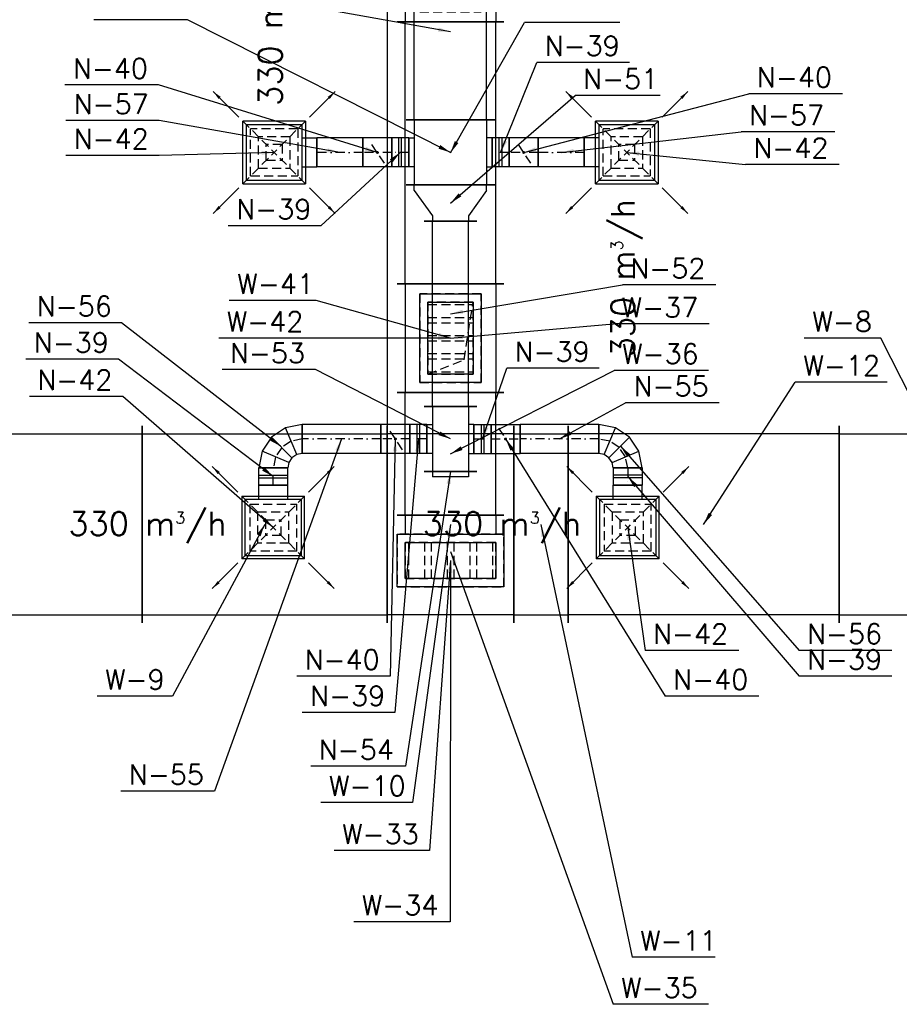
# Model space of a CAD drawing. Extents: x 109611 to 371611, y -232083 to 185490.
# Tile 8 of 24: x 302137 to 307002, y 4444 to 9890. Entities that reach past the tile are written whole.
import ezdxf

# ---------------------------------------------------------------- set-up
doc = ezdxf.new("R2010")
doc.units = 0
doc.header["$LTSCALE"] = 99.9
doc.header["$MEASUREMENT"] = 0
doc.linetypes.add('DASHDOT', pattern=[1, 0.5, -0.25, 0, -0.25])
doc.linetypes.add('DASHED', pattern=[0.75, 0.5, -0.25])
for name, color, linetype in [('FLUID-N', 7, 'Continuous'), ('FLUID-N-110-NUM', 7, 'Continuous'), ('FLUID-N-130-ARRGR', 7, 'Continuous'), ('FLUID-N-SYM', 7, 'Continuous'), ('FLUID-W', 7, 'Continuous'), ('FLUID-W-110-NUM', 7, 'Continuous'), ('went_urządzenia', 121, 'Continuous')]:
    doc.layers.add(name, color=color, linetype=linetype)
doc.styles.add('FDBES', font='simplex.shx')
doc.dimstyles.new('FDBES', dxfattribs={"dimscale": 50, "dimtxt": 4, "dimasz": 2.5, "dimexe": 0.8, "dimexo": 2, "dimgap": 1, "dimtad": 1, "dimdsep": 46, "dimtxsty": 'FDBES', "dimcen": 2.5, "dimclrd": 4, "dimclre": 5, "dimadec": 0, "dimazin": 0, "dimtfac": 1, "dimtmove": 0, "dimatfit": 3, "dimfxl": 0, "dimarcsym": 0})

# ---------------------------------------------------------------- blocks, each defined once
blk = doc.blocks.new('*U39')
at = {"color": 14, "linetype": 'Continuous', "lineweight": -2}
for p, q in [((-677.5, -545), (-677.5, 545)), ((677.5, 545), (677.5, -545))]:
    blk.add_line(p, q, dxfattribs=at)
at = {"color": 0, "linetype": 'ByBlock', "lineweight": -2}
for p, q in [((-677.5, 500), (677.5, 500)), ((-677.5, -500), (677.5, -500))]:
    blk.add_line(p, q, dxfattribs=at)
blk = doc.blocks.new('*U41')
at = {"color": 14, "linetype": 'Continuous', "lineweight": -2}
for p, q in [((-750, -545), (-750, 545)), ((750, 545), (750, -545))]:
    blk.add_line(p, q, dxfattribs=at)
at = {"color": 0, "linetype": 'ByBlock', "lineweight": -2}
for p, q in [((-750, 500), (750, 500)), ((-750, -500), (750, -500))]:
    blk.add_line(p, q, dxfattribs=at)
blk = doc.blocks.new('*U225')
at = {"color": 14, "linetype": 'Continuous', "lineweight": -2}
for p, q in [((-180, -245), (-180, 245)), ((-80, 230), (80, 230)), ((180, 245), (180, -245)), ((80, -230), (-80, -230))]:
    blk.add_line(p, q, dxfattribs=at)
at = {"color": 0, "linetype": 'ByBlock', "lineweight": -2}
for p, q in [((-80, 230), (-80, 200)), ((80, 200), (80, 230)), ((-180, 200), (180, 200)), ((-180, -200), (180, -200)), ((-80, -230), (-80, -200)), ((80, -200), (80, -230))]:
    blk.add_line(p, q, dxfattribs=at)
blk = doc.blocks.new('*U226')
at = {"color": 14, "linetype": 'Continuous', "lineweight": -2}
for p, q in [((-487.5, -245), (-487.5, 245)), ((487.5, 245), (487.5, -245))]:
    blk.add_line(p, q, dxfattribs=at)
at = {"color": 0, "linetype": 'ByBlock', "lineweight": -2}
for p, q in [((-487.5, 200), (487.5, 200)), ((-487.5, -200), (487.5, -200))]:
    blk.add_line(p, q, dxfattribs=at)
blk = doc.blocks.new('*U227')
at = {"color": 14, "linetype": 'Continuous', "lineweight": -2}
for p, q in [((-100, -245), (-100, 245)), ((100, 145), (100, -145))]:
    blk.add_line(p, q, dxfattribs=at)
at = {"color": 0, "linetype": 'ByBlock', "lineweight": -2}
for p, q in [((-70, 200), (-100, 200)), ((-70, 200), (70, 100)), ((70, 100), (100, 100)), ((-70, -200), (70, -100)), ((70, -100), (100, -100)), ((-70, -200), (-100, -200))]:
    blk.add_line(p, q, dxfattribs=at)
blk = doc.blocks.new('*U228')
at = {"color": 14, "linetype": 'Continuous', "lineweight": -2}
for p, q in [((-180, -145), (-180, 145)), ((-80, 130), (80, 130)), ((180, 145), (180, -145)), ((80, -130), (-80, -130))]:
    blk.add_line(p, q, dxfattribs=at)
at = {"color": 0, "linetype": 'ByBlock', "lineweight": -2}
for p, q in [((-80, 130), (-80, 100)), ((80, 100), (80, 130)), ((-180, 100), (180, 100)), ((-180, -100), (180, -100)), ((-80, -130), (-80, -100)), ((80, -100), (80, -130))]:
    blk.add_line(p, q, dxfattribs=at)
blk = doc.blocks.new('*U229')
at = {"color": 14, "linetype": 'Continuous', "lineweight": -2}
blk.add_line((0, -145), (0, 145), dxfattribs=at)
at = {"color": 0, "linetype": 'ByBlock', "lineweight": -2}
for p, q in [((0, 100), (30, 100)), ((30, 100), (30, -100)), ((0, -100), (30, -100))]:
    blk.add_line(p, q, dxfattribs=at)
blk = doc.blocks.new('*U230')
at = {"color": 14, "linetype": 'Continuous', "lineweight": -2}
for p, q in [((-80, -80), (-80, 80)), ((80, 80), (80, -80))]:
    blk.add_line(p, q, dxfattribs=at)
at = {"color": 0, "linetype": 'ByBlock', "lineweight": -2}
for p, q in [((-80, 80), (80, 80)), ((-80, -80), (80, -80))]:
    blk.add_line(p, q, dxfattribs=at)
at = {"color": 30, "linetype": 'DASHED'}
blk.add_line((-40, 60), (40, -60), dxfattribs=at)
at = {"color": 30, "linetype": 'Continuous'}
blk.add_lwpolyline([(-4, 0, 8, 8, 1), (4, 0, 8, 8, 1)], format="xyseb", close=True, dxfattribs=at)
at = {"layer": 'FLUID-N-SYM', "color": 2, "linetype": 'DASHDOT'}
blk.add_line((-80, 0), (80, 0), dxfattribs=at)
blk = doc.blocks.new('*U231')
at = {"color": 14, "linetype": 'Continuous', "lineweight": -2}
for p, q in [((-47.5, -80), (-47.5, 80)), ((47.5, 80), (47.5, -80))]:
    blk.add_line(p, q, dxfattribs=at)
at = {"color": 0, "linetype": 'ByBlock', "lineweight": -2}
for p, q in [((-47.5, 80), (47.5, 80)), ((-47.5, -80), (47.5, -80))]:
    blk.add_line(p, q, dxfattribs=at)
at = {"color": 30, "linetype": 'Continuous'}
for p, q in [((-7.5, 80), (-7.5, -80)), ((7.5, 80), (7.5, -80))]:
    blk.add_line(p, q, dxfattribs=at)
at = {"layer": 'FLUID-N-SYM', "color": 2, "linetype": 'DASHDOT'}
blk.add_line((-47.5, 0), (47.5, 0), dxfattribs=at)
blk = doc.blocks.new('*U47')
at = {"color": 14, "linetype": 'Continuous', "lineweight": -2}
for p, q in [((-350, -545), (-350, 545)), ((350, 545), (350, -545))]:
    blk.add_line(p, q, dxfattribs=at)
at = {"color": 0, "linetype": 'ByBlock', "lineweight": -2}
for p, q in [((-350, 500), (350, 500)), ((-350, -500), (350, -500))]:
    blk.add_line(p, q, dxfattribs=at)
at = {"color": 30, "linetype": 'DASHED'}
for p, q in [((295, 345), (-295, 345)), ((-295, 345), (-295, 55)), ((295, 55), (295, 345)), ((250, 300), (-250, 300)), ((-250, 300), (-250, 100)), ((250, 100), (250, 300)), ((-295, 55), (295, 55)), ((-250, 100), (250, 100))]:
    blk.add_line(p, q, dxfattribs=at)
blk = doc.blocks.new('*U232')
at = {"color": 14, "linetype": 'Continuous', "lineweight": -2}
for p, q in [((-80, -80), (-80, 80)), ((80, 80), (80, -80))]:
    blk.add_line(p, q, dxfattribs=at)
at = {"color": 0, "linetype": 'ByBlock', "lineweight": -2}
for p, q in [((-80, 80), (80, 80)), ((-80, -80), (80, -80))]:
    blk.add_line(p, q, dxfattribs=at)
at = {"color": 30, "linetype": 'DASHED'}
blk.add_line((-40, 60), (40, -60), dxfattribs=at)
at = {"color": 30, "linetype": 'Continuous'}
blk.add_lwpolyline([(-4, 0, 8, 8, 1), (4, 0, 8, 8, 1)], format="xyseb", close=True, dxfattribs=at)
at = {"layer": 'FLUID-N-SYM', "color": 2, "linetype": 'DASHDOT'}
blk.add_line((-80, 0), (80, 0), dxfattribs=at)
blk = doc.blocks.new('*U233')
at = {"color": 14, "linetype": 'Continuous', "lineweight": -2}
for p, q in [((-47.5, -80), (-47.5, 80)), ((47.5, 80), (47.5, -80))]:
    blk.add_line(p, q, dxfattribs=at)
at = {"color": 0, "linetype": 'ByBlock', "lineweight": -2}
for p, q in [((-47.5, 80), (47.5, 80)), ((-47.5, -80), (47.5, -80))]:
    blk.add_line(p, q, dxfattribs=at)
at = {"color": 30, "linetype": 'Continuous'}
for p, q in [((-7.5, 80), (-7.5, -80)), ((7.5, 80), (7.5, -80))]:
    blk.add_line(p, q, dxfattribs=at)
at = {"layer": 'FLUID-N-SYM', "color": 2, "linetype": 'DASHDOT'}
blk.add_line((-47.5, 0), (47.5, 0), dxfattribs=at)
blk = doc.blocks.new('*U234')
at = {"color": 0, "linetype": 'ByBlock', "lineweight": -2}
for p, q in [((120, 120), (28.2, 101.7)), ((28.2, 101.7), (-49.7, 49.7)), ((-49.7, 49.7), (-101.7, -28.2)), ((-101.7, -28.2), (-120, -120)), ((89.4, -46.1), (63.4, -63.4)), ((120, -40), (89.4, -46.1)), ((46.1, -89.4), (40, -120)), ((63.4, -63.4), (46.1, -89.4))]:
    blk.add_line(p, q, dxfattribs=at)
at = {"color": 14, "linetype": 'Continuous', "lineweight": -2}
for p, q in [((120, 120), (120, -40)), ((40, -120), (-120, -120))]:
    blk.add_line(p, q, dxfattribs=at)
at = {"color": 30, "linetype": 'Continuous'}
for p, q in [((89.4, -46.1), (28.2, 101.7)), ((63.4, -63.4), (-49.7, 49.7)), ((46.1, -89.4), (-101.7, -28.2))]:
    blk.add_line(p, q, dxfattribs=at)
at = {"layer": 'FLUID-N-SYM', "color": 2, "linetype": 'DASHDOT'}
for p, q in [((58.8, 27.8), (6.9, -6.9)), ((120, 40), (58.8, 27.8)), ((6.9, -6.9), (-27.8, -58.8)), ((-27.8, -58.8), (-40, -120))]:
    blk.add_line(p, q, dxfattribs=at)
blk = doc.blocks.new('*U235')
at = {"color": 14, "linetype": 'Continuous', "lineweight": -2}
for p, q in [((-217.5, -80), (-217.5, 80)), ((217.5, 80), (217.5, -80))]:
    blk.add_line(p, q, dxfattribs=at)
at = {"color": 0, "linetype": 'ByBlock', "lineweight": -2}
for p, q in [((-217.5, 80), (217.5, 80)), ((-217.5, -80), (217.5, -80))]:
    blk.add_line(p, q, dxfattribs=at)
at = {"layer": 'FLUID-N-SYM', "color": 2, "linetype": 'DASHDOT'}
blk.add_line((-217.5, 0), (217.5, 0), dxfattribs=at)
blk = doc.blocks.new('*U236')
at = {"color": 30, "linetype": 'Continuous'}
for p, q in [((-173.5, 173.5), (173.5, 173.5)), ((-173.5, 173.5), (-173.5, -173.5)), ((173.5, -173.5), (173.5, 173.5)), ((173.5, -173.5), (-173.5, -173.5))]:
    blk.add_line(p, q, dxfattribs=at)
at = {"color": 30, "linetype": 'DASHED'}
for p, q in [((-173.5, 173.5), (0, 0)), ((173.5, 173.5), (0, 0)), ((-130.125, 130.125), (130.125, 130.125)), ((-130.125, 130.125), (-130.125, -130.125)), ((130.125, -130.125), (130.125, 130.125)), ((-86.75, 86.75), (86.75, 86.75)), ((-86.75, 86.75), (-86.75, -86.75)), ((86.75, -86.75), (86.75, 86.75)), ((-173.5, -173.5), (0, 0)), ((-43.375, 43.375), (43.375, 43.375)), ((-43.375, 43.375), (-43.375, -43.375)), ((173.5, -173.5), (0, 0)), ((43.375, -43.375), (43.375, 43.375)), ((43.375, -43.375), (-43.375, -43.375)), ((86.75, -86.75), (-86.75, -86.75)), ((130.125, -130.125), (-130.125, -130.125))]:
    blk.add_line(p, q, dxfattribs=at)
at = {"color": 0, "linetype": 'ByBlock', "lineweight": -2}
for p, q in [((-155, -155), (-155, 155)), ((155, 155), (-155, 155)), ((155, 155), (155, -155)), ((-155, -155), (155, -155)), ((-80, -155), (-80, -235)), ((80, -155), (80, -235))]:
    blk.add_line(p, q, dxfattribs=at)
at = {"color": 14, "linetype": 'Continuous', "lineweight": -2}
blk.add_line((80, -235), (-80, -235), dxfattribs=at)
blk = doc.blocks.new('*U237')
at = {"color": 14, "linetype": 'Continuous', "lineweight": -2}
for p, q in [((-47.5, -80), (-47.5, 80)), ((47.5, 80), (47.5, -80))]:
    blk.add_line(p, q, dxfattribs=at)
at = {"color": 0, "linetype": 'ByBlock', "lineweight": -2}
for p, q in [((-47.5, 80), (47.5, 80)), ((-47.5, -80), (47.5, -80))]:
    blk.add_line(p, q, dxfattribs=at)
at = {"color": 30, "linetype": 'Continuous'}
for p, q in [((-7.5, 80), (-7.5, -80)), ((7.5, 80), (7.5, -80))]:
    blk.add_line(p, q, dxfattribs=at)
at = {"layer": 'FLUID-N-SYM', "color": 2, "linetype": 'DASHDOT'}
blk.add_line((-47.5, 0), (47.5, 0), dxfattribs=at)
blk = doc.blocks.new('*U239')
at = {"color": 14, "linetype": 'Continuous', "lineweight": -2}
for p, q in [((-217.5, -80), (-217.5, 80)), ((217.5, 80), (217.5, -80))]:
    blk.add_line(p, q, dxfattribs=at)
at = {"color": 0, "linetype": 'ByBlock', "lineweight": -2}
for p, q in [((-217.5, 80), (217.5, 80)), ((-217.5, -80), (217.5, -80))]:
    blk.add_line(p, q, dxfattribs=at)
at = {"layer": 'FLUID-N-SYM', "color": 2, "linetype": 'DASHDOT'}
blk.add_line((-217.5, 0), (217.5, 0), dxfattribs=at)
blk = doc.blocks.new('*U241')
at = {"color": 14, "linetype": 'Continuous', "lineweight": -2}
for p, q in [((-47.5, -80), (-47.5, 80)), ((47.5, 80), (47.5, -80))]:
    blk.add_line(p, q, dxfattribs=at)
at = {"color": 0, "linetype": 'ByBlock', "lineweight": -2}
for p, q in [((-47.5, 80), (47.5, 80)), ((-47.5, -80), (47.5, -80))]:
    blk.add_line(p, q, dxfattribs=at)
at = {"color": 30, "linetype": 'Continuous'}
for p, q in [((-7.5, 80), (-7.5, -80)), ((7.5, 80), (7.5, -80))]:
    blk.add_line(p, q, dxfattribs=at)
at = {"layer": 'FLUID-N-SYM', "color": 2, "linetype": 'DASHDOT'}
blk.add_line((-47.5, 0), (47.5, 0), dxfattribs=at)
blk = doc.blocks.new('*U240')
at = {"color": 30, "linetype": 'Continuous'}
for p, q in [((-173.5, 173.5), (173.5, 173.5)), ((-173.5, 173.5), (-173.5, -173.5)), ((173.5, -173.5), (173.5, 173.5)), ((173.5, -173.5), (-173.5, -173.5))]:
    blk.add_line(p, q, dxfattribs=at)
at = {"color": 30, "linetype": 'DASHED'}
for p, q in [((-173.5, 173.5), (0, 0)), ((173.5, 173.5), (0, 0)), ((-130.125, 130.125), (130.125, 130.125)), ((-130.125, 130.125), (-130.125, -130.125)), ((130.125, -130.125), (130.125, 130.125)), ((-86.75, 86.75), (86.75, 86.75)), ((-86.75, 86.75), (-86.75, -86.75)), ((86.75, -86.75), (86.75, 86.75)), ((-173.5, -173.5), (0, 0)), ((-43.375, 43.375), (43.375, 43.375)), ((-43.375, 43.375), (-43.375, -43.375)), ((173.5, -173.5), (0, 0)), ((43.375, -43.375), (43.375, 43.375)), ((43.375, -43.375), (-43.375, -43.375)), ((86.75, -86.75), (-86.75, -86.75)), ((130.125, -130.125), (-130.125, -130.125))]:
    blk.add_line(p, q, dxfattribs=at)
at = {"color": 0, "linetype": 'ByBlock', "lineweight": -2}
for p, q in [((-155, -155), (-155, 155)), ((155, 155), (-155, 155)), ((155, 155), (155, -155)), ((-155, -155), (155, -155)), ((-80, -155), (-80, -235)), ((80, -155), (80, -235))]:
    blk.add_line(p, q, dxfattribs=at)
at = {"color": 14, "linetype": 'Continuous', "lineweight": -2}
blk.add_line((80, -235), (-80, -235), dxfattribs=at)
blk = doc.blocks.new('*U238')
at = {"color": 14, "linetype": 'Continuous', "lineweight": -2}
for p, q in [((-120, -40), (-120, 120)), ((120, -120), (-40, -120))]:
    blk.add_line(p, q, dxfattribs=at)
at = {"color": 0, "linetype": 'ByBlock', "lineweight": -2}
for p, q in [((-28.2, 101.7), (-120, 120)), ((49.7, 49.7), (-28.2, 101.7)), ((101.7, -28.2), (49.7, 49.7)), ((-89.4, -46.1), (-120, -40)), ((-63.4, -63.4), (-89.4, -46.1)), ((120, -120), (101.7, -28.2)), ((-46.1, -89.4), (-63.4, -63.4)), ((-40, -120), (-46.1, -89.4))]:
    blk.add_line(p, q, dxfattribs=at)
at = {"color": 30, "linetype": 'Continuous'}
for p, q in [((-89.4, -46.1), (-28.2, 101.7)), ((-63.4, -63.4), (49.7, 49.7)), ((-46.1, -89.4), (101.7, -28.2))]:
    blk.add_line(p, q, dxfattribs=at)
at = {"layer": 'FLUID-N-SYM', "color": 2, "linetype": 'DASHDOT'}
for p, q in [((-58.8, 27.8), (-120, 40)), ((-6.9, -6.9), (-58.8, 27.8)), ((27.8, -58.8), (-6.9, -6.9)), ((40, -120), (27.8, -58.8))]:
    blk.add_line(p, q, dxfattribs=at)
blk = doc.blocks.new('*U242')
at = {"color": 14, "linetype": 'Continuous', "lineweight": -2}
for p, q in [((-512.5, -145), (-512.5, 145)), ((512.5, 145), (512.5, -145))]:
    blk.add_line(p, q, dxfattribs=at)
at = {"color": 0, "linetype": 'ByBlock', "lineweight": -2}
for p, q in [((-512.5, 100), (512.5, 100)), ((-512.5, -100), (512.5, -100))]:
    blk.add_line(p, q, dxfattribs=at)
blk = doc.blocks.new('*U48')
at = {"color": 14, "linetype": 'Continuous', "lineweight": -2}
for p, q in [((-150, -545), (-150, 545)), ((150, 545), (150, -545))]:
    blk.add_line(p, q, dxfattribs=at)
at = {"color": 0, "linetype": 'ByBlock', "lineweight": -2}
for p, q in [((-150, 500), (150, 500)), ((-150, -500), (150, -500))]:
    blk.add_line(p, q, dxfattribs=at)
blk = doc.blocks.new('*U49')
at = {"color": 30, "linetype": 'Continuous'}
for p, q in [((-145, -295), (-145, 295)), ((-145, 295), (145, 295)), ((145, 295), (145, -295)), ((145, -295), (-145, -295))]:
    blk.add_line(p, q, dxfattribs=at)
at = {"color": 0, "linetype": 'ByBlock', "lineweight": -2}
for p, q in [((-100, -250), (-100, 250)), ((-100, 250), (100, 250)), ((100, 250), (100, -250)), ((100, -250), (-100, -250))]:
    blk.add_line(p, q, dxfattribs=at)
blk = doc.blocks.new('*U50')
at = {"color": 30, "linetype": 'Continuous'}
for p, q in [((-145, -295), (-145, 295)), ((-145, 295), (145, 295)), ((145, 295), (145, -295)), ((145, -295), (-145, -295))]:
    blk.add_line(p, q, dxfattribs=at)
at = {"color": 0, "linetype": 'ByBlock', "lineweight": -2}
for p, q in [((-100, -250), (-100, 250)), ((-100, 250), (100, 250)), ((100, 250), (100, -250)), ((100, -250), (-100, -250))]:
    blk.add_line(p, q, dxfattribs=at)
at = {"color": 30, "linetype": 'DASHED'}
for p, q in [((-100, 231.7), (100, 231.7)), ((-100, 143.3), (100, 143.3)), ((-100, 106.7), (100, 106.7)), ((-100, 18.3), (100, 18.3)), ((-100, -18.3), (100, -18.3)), ((-100, -106.7), (100, -106.7)), ((-100, -143.3), (100, -143.3)), ((-100, -231.7), (100, -231.7))]:
    blk.add_line(p, q, dxfattribs=at)
blk = doc.blocks.new('*U51')
at = {"color": 14, "linetype": 'Continuous', "lineweight": -2}
blk.add_line((-200, -295), (-200, 295), dxfattribs=at)
at = {"color": 30, "linetype": 'Continuous'}
for p, q in [((-95, -295), (-95, 295)), ((-95, 295), (195, 295)), ((195, 295), (195, -295)), ((195, -295), (-95, -295))]:
    blk.add_line(p, q, dxfattribs=at)
at = {"color": 0, "linetype": 'ByBlock', "lineweight": -2}
for p, q in [((-200, 250), (-95, 250)), ((-50, -250), (-50, 250)), ((-50, 250), (150, 250)), ((150, 250), (150, -250)), ((-200, -250), (-95, -250)), ((150, -250), (-50, -250))]:
    blk.add_line(p, q, dxfattribs=at)
blk = doc.blocks.new('*U52')
at = {"color": 14, "linetype": 'Continuous', "lineweight": -2}
for p, q in [((-340, -295), (-340, 295)), ((340, 295), (340, -295))]:
    blk.add_line(p, q, dxfattribs=at)
at = {"color": 0, "linetype": 'ByBlock', "lineweight": -2}
for p, q in [((-340, 250), (340, 250)), ((-340, -250), (340, -250))]:
    blk.add_line(p, q, dxfattribs=at)
blk = doc.blocks.new('*U53')
at = {"color": 14, "linetype": 'Continuous', "lineweight": -2}
for p, q in [((-300, -295), (-300, 295)), ((300, 295), (300, -295))]:
    blk.add_line(p, q, dxfattribs=at)
at = {"color": 0, "linetype": 'ByBlock', "lineweight": -2}
for p, q in [((-300, 250), (300, 250)), ((-300, -250), (300, -250))]:
    blk.add_line(p, q, dxfattribs=at)
at = {"color": 30, "linetype": 'DASHED'}
for p, q in [((245, 170), (-245, 170)), ((-245, 170), (-245, -170)), ((245, -170), (245, 170)), ((200, 125), (-200, 125)), ((-200, 125), (-200, -125)), ((200, -125), (200, 125)), ((-200, -125), (200, -125)), ((-245, -170), (245, -170))]:
    blk.add_line(p, q, dxfattribs=at)
blk = doc.blocks.new('*U54')
at = {"color": 14, "linetype": 'Continuous', "lineweight": -2}
for p, q in [((-725, -295), (-725, 295)), ((725, 295), (725, -295))]:
    blk.add_line(p, q, dxfattribs=at)
at = {"color": 0, "linetype": 'ByBlock', "lineweight": -2}
for p, q in [((-725, 250), (725, 250)), ((-725, -250), (725, -250))]:
    blk.add_line(p, q, dxfattribs=at)
blk = doc.blocks.new('*U55')
at = {"color": 30, "linetype": 'Continuous'}
for p, q in [((-170, -245), (-170, 245)), ((-170, 245), (170, 245)), ((170, 245), (170, -245)), ((170, -245), (-170, -245))]:
    blk.add_line(p, q, dxfattribs=at)
at = {"color": 0, "linetype": 'ByBlock', "lineweight": -2}
for p, q in [((-125, -200), (-125, 200)), ((-125, 200), (125, 200)), ((125, 200), (125, -200)), ((125, -200), (-125, -200))]:
    blk.add_line(p, q, dxfattribs=at)
at = {"color": 30, "linetype": 'DASHED'}
for p, q in [((-125, 185.4), (125, 185.4)), ((-125, 114.6), (125, 114.6)), ((-125, 85.4), (125, 85.4)), ((-125, 14.6), (125, 14.6)), ((-125, -14.6), (125, -14.6)), ((-125, -85.4), (125, -85.4)), ((-125, -114.6), (125, -114.6)), ((-125, -185.4), (125, -185.4))]:
    blk.add_line(p, q, dxfattribs=at)
blk = doc.blocks.new('*U56')
at = {"color": 30, "linetype": 'Continuous'}
for p, q in [((-170, -245), (-170, 245)), ((-170, 245), (170, 245)), ((170, 245), (170, -245)), ((170, -245), (-170, -245))]:
    blk.add_line(p, q, dxfattribs=at)
at = {"color": 0, "linetype": 'ByBlock', "lineweight": -2}
for p, q in [((-125, -200), (-125, 200)), ((-125, 200), (125, 200)), ((125, 200), (125, -200)), ((125, -200), (-125, -200))]:
    blk.add_line(p, q, dxfattribs=at)
at = {"color": 30, "linetype": 'DASHED'}
for p, q in [((75, -120), (125, 200)), ((-125, -200), (75, -120))]:
    blk.add_line(p, q, dxfattribs=at)
blk = doc.blocks.new('*U58')
at = {"color": 14, "linetype": 'Continuous', "lineweight": -2}
for p, q in [((-300, -295), (-300, 295)), ((300, 295), (300, -295))]:
    blk.add_line(p, q, dxfattribs=at)
at = {"color": 0, "linetype": 'ByBlock', "lineweight": -2}
for p, q in [((-300, 250), (300, 250)), ((-300, -250), (300, -250))]:
    blk.add_line(p, q, dxfattribs=at)
at = {"color": 30, "linetype": 'DASHED'}
for p, q in [((245, 170), (-245, 170)), ((-245, 170), (-245, -170)), ((245, -170), (245, 170)), ((200, 125), (-200, 125)), ((-200, 125), (-200, -125)), ((200, -125), (200, 125)), ((-200, -125), (200, -125)), ((-245, -170), (245, -170))]:
    blk.add_line(p, q, dxfattribs=at)
blk = doc.blocks.new('*U243')
at = {"color": 14, "linetype": 'Continuous', "lineweight": -2}
for p, q in [((-80, -80), (-80, 80)), ((80, 80), (80, -80))]:
    blk.add_line(p, q, dxfattribs=at)
at = {"color": 0, "linetype": 'ByBlock', "lineweight": -2}
for p, q in [((-80, 80), (80, 80)), ((-80, -80), (80, -80))]:
    blk.add_line(p, q, dxfattribs=at)
at = {"color": 30, "linetype": 'DASHED'}
blk.add_line((-40, 60), (40, -60), dxfattribs=at)
at = {"color": 30, "linetype": 'Continuous'}
blk.add_lwpolyline([(-4, 0, 8, 8, 1), (4, 0, 8, 8, 1)], format="xyseb", close=True, dxfattribs=at)
at = {"layer": 'FLUID-N-SYM', "color": 2, "linetype": 'DASHDOT'}
blk.add_line((-80, 0), (80, 0), dxfattribs=at)
blk = doc.blocks.new('*U244')
at = {"color": 14, "linetype": 'Continuous', "lineweight": -2}
for p, q in [((-47.5, -80), (-47.5, 80)), ((47.5, 80), (47.5, -80))]:
    blk.add_line(p, q, dxfattribs=at)
at = {"color": 0, "linetype": 'ByBlock', "lineweight": -2}
for p, q in [((-47.5, 80), (47.5, 80)), ((-47.5, -80), (47.5, -80))]:
    blk.add_line(p, q, dxfattribs=at)
at = {"color": 30, "linetype": 'Continuous'}
for p, q in [((-7.5, 80), (-7.5, -80)), ((7.5, 80), (7.5, -80))]:
    blk.add_line(p, q, dxfattribs=at)
at = {"layer": 'FLUID-N-SYM', "color": 2, "linetype": 'DASHDOT'}
blk.add_line((-47.5, 0), (47.5, 0), dxfattribs=at)
blk = doc.blocks.new('*U245')
at = {"color": 30, "linetype": 'Continuous'}
for p, q in [((-173.5, 173.5), (173.5, 173.5)), ((-173.5, 173.5), (-173.5, -173.5)), ((173.5, -173.5), (173.5, 173.5)), ((173.5, -173.5), (-173.5, -173.5))]:
    blk.add_line(p, q, dxfattribs=at)
at = {"color": 30, "linetype": 'DASHED'}
for p, q in [((-173.5, 173.5), (0, 0)), ((173.5, 173.5), (0, 0)), ((-130.125, 130.125), (130.125, 130.125)), ((-130.125, 130.125), (-130.125, -130.125)), ((130.125, -130.125), (130.125, 130.125)), ((-86.75, 86.75), (86.75, 86.75)), ((-86.75, 86.75), (-86.75, -86.75)), ((86.75, -86.75), (86.75, 86.75)), ((-173.5, -173.5), (0, 0)), ((-43.375, 43.375), (43.375, 43.375)), ((-43.375, 43.375), (-43.375, -43.375)), ((173.5, -173.5), (0, 0)), ((43.375, -43.375), (43.375, 43.375)), ((43.375, -43.375), (-43.375, -43.375)), ((86.75, -86.75), (-86.75, -86.75)), ((130.125, -130.125), (-130.125, -130.125))]:
    blk.add_line(p, q, dxfattribs=at)
at = {"color": 0, "linetype": 'ByBlock', "lineweight": -2}
for p, q in [((-155, -155), (-155, 155)), ((155, 155), (-155, 155)), ((155, 155), (155, -155)), ((-155, -155), (155, -155)), ((-80, -155), (-80, -235)), ((80, -155), (80, -235))]:
    blk.add_line(p, q, dxfattribs=at)
at = {"color": 14, "linetype": 'Continuous', "lineweight": -2}
blk.add_line((80, -235), (-80, -235), dxfattribs=at)
blk = doc.blocks.new('*U246')
at = {"color": 14, "linetype": 'Continuous', "lineweight": -2}
for p, q in [((-127.5, -80), (-127.5, 80)), ((127.5, 80), (127.5, -80))]:
    blk.add_line(p, q, dxfattribs=at)
at = {"color": 0, "linetype": 'ByBlock', "lineweight": -2}
for p, q in [((-127.5, 80), (127.5, 80)), ((-127.5, -80), (127.5, -80))]:
    blk.add_line(p, q, dxfattribs=at)
at = {"layer": 'FLUID-N-SYM', "color": 2, "linetype": 'DASHDOT'}
blk.add_line((-127.5, 0), (127.5, 0), dxfattribs=at)
blk = doc.blocks.new('*U250')
at = {"color": 14, "linetype": 'Continuous', "lineweight": -2}
for p, q in [((-127.5, -80), (-127.5, 80)), ((127.5, 80), (127.5, -80))]:
    blk.add_line(p, q, dxfattribs=at)
at = {"color": 0, "linetype": 'ByBlock', "lineweight": -2}
for p, q in [((-127.5, 80), (127.5, 80)), ((-127.5, -80), (127.5, -80))]:
    blk.add_line(p, q, dxfattribs=at)
at = {"layer": 'FLUID-N-SYM', "color": 2, "linetype": 'DASHDOT'}
blk.add_line((-127.5, 0), (127.5, 0), dxfattribs=at)
blk = doc.blocks.new('*U247')
at = {"color": 14, "linetype": 'Continuous', "lineweight": -2}
for p, q in [((-80, -80), (-80, 80)), ((80, 80), (80, -80))]:
    blk.add_line(p, q, dxfattribs=at)
at = {"color": 0, "linetype": 'ByBlock', "lineweight": -2}
for p, q in [((-80, 80), (80, 80)), ((-80, -80), (80, -80))]:
    blk.add_line(p, q, dxfattribs=at)
at = {"color": 30, "linetype": 'DASHED'}
blk.add_line((-40, 60), (40, -60), dxfattribs=at)
at = {"color": 30, "linetype": 'Continuous'}
blk.add_lwpolyline([(-4, 0, 8, 8, 1), (4, 0, 8, 8, 1)], format="xyseb", close=True, dxfattribs=at)
at = {"layer": 'FLUID-N-SYM', "color": 2, "linetype": 'DASHDOT'}
blk.add_line((-80, 0), (80, 0), dxfattribs=at)
blk = doc.blocks.new('*U248')
at = {"color": 14, "linetype": 'Continuous', "lineweight": -2}
for p, q in [((-47.5, -80), (-47.5, 80)), ((47.5, 80), (47.5, -80))]:
    blk.add_line(p, q, dxfattribs=at)
at = {"color": 0, "linetype": 'ByBlock', "lineweight": -2}
for p, q in [((-47.5, 80), (47.5, 80)), ((-47.5, -80), (47.5, -80))]:
    blk.add_line(p, q, dxfattribs=at)
at = {"color": 30, "linetype": 'Continuous'}
for p, q in [((-7.5, 80), (-7.5, -80)), ((7.5, 80), (7.5, -80))]:
    blk.add_line(p, q, dxfattribs=at)
at = {"layer": 'FLUID-N-SYM', "color": 2, "linetype": 'DASHDOT'}
blk.add_line((-47.5, 0), (47.5, 0), dxfattribs=at)
blk = doc.blocks.new('*U249')
at = {"color": 30, "linetype": 'Continuous'}
for p, q in [((-173.5, 173.5), (173.5, 173.5)), ((-173.5, 173.5), (-173.5, -173.5)), ((173.5, -173.5), (173.5, 173.5)), ((173.5, -173.5), (-173.5, -173.5))]:
    blk.add_line(p, q, dxfattribs=at)
at = {"color": 30, "linetype": 'DASHED'}
for p, q in [((-173.5, 173.5), (0, 0)), ((173.5, 173.5), (0, 0)), ((-130.125, 130.125), (130.125, 130.125)), ((-130.125, 130.125), (-130.125, -130.125)), ((130.125, -130.125), (130.125, 130.125)), ((-86.75, 86.75), (86.75, 86.75)), ((-86.75, 86.75), (-86.75, -86.75)), ((86.75, -86.75), (86.75, 86.75)), ((-173.5, -173.5), (0, 0)), ((-43.375, 43.375), (43.375, 43.375)), ((-43.375, 43.375), (-43.375, -43.375)), ((173.5, -173.5), (0, 0)), ((43.375, -43.375), (43.375, 43.375)), ((43.375, -43.375), (-43.375, -43.375)), ((86.75, -86.75), (-86.75, -86.75)), ((130.125, -130.125), (-130.125, -130.125))]:
    blk.add_line(p, q, dxfattribs=at)
at = {"color": 0, "linetype": 'ByBlock', "lineweight": -2}
for p, q in [((-155, -155), (-155, 155)), ((155, 155), (-155, 155)), ((155, 155), (155, -155)), ((-155, -155), (155, -155)), ((-80, -155), (-80, -235)), ((80, -155), (80, -235))]:
    blk.add_line(p, q, dxfattribs=at)
at = {"color": 14, "linetype": 'Continuous', "lineweight": -2}
blk.add_line((80, -235), (-80, -235), dxfattribs=at)
blk = doc.blocks.new('*U62')
at = {"color": 14, "linetype": 'Continuous', "lineweight": -2}
for p, q in [((-750, -545), (-750, 545)), ((750, 545), (750, -545))]:
    blk.add_line(p, q, dxfattribs=at)
at = {"color": 0, "linetype": 'ByBlock', "lineweight": -2}
for p, q in [((-750, 500), (750, 500)), ((-750, -500), (750, -500))]:
    blk.add_line(p, q, dxfattribs=at)
blk = doc.blocks.new('*U126')
at = {"color": 14, "linetype": 'Continuous', "lineweight": -2}
for p, q in [((-750, -545), (-750, 545)), ((750, 545), (750, -545))]:
    blk.add_line(p, q, dxfattribs=at)
at = {"color": 0, "linetype": 'ByBlock', "lineweight": -2}
for p, q in [((-750, 500), (750, 500)), ((-750, -500), (750, -500))]:
    blk.add_line(p, q, dxfattribs=at)

msp = doc.modelspace()

# ---------------------------------------------------------------- linework, layer by layer
at = {"layer": 'FLUID-N-110-NUM', "color": 221}
for p, q in [((303065.8, 9889.8), (302548.3, 9889.8)), ((305509.6, 9653.4), (304997.3, 9653.4)), ((302905.3, 9528.9), (302387.8, 9528.9)), ((306687.6, 9479.9), (306170.1, 9479.9)), ((305680.1, 9471.3), (305209.8, 9471.3)), ((302909.5, 9331.8), (302392, 9331.8)), ((306644.6, 9269.8), (306127, 9269.8)), ((302909.5, 9138.9), (302392, 9138.9)), ((306668.5, 9088.4), (306150.9, 9088.4)), ((303803.5, 8750), (303291.2, 8750)), ((305987.9, 8423.1), (305470.4, 8423.1)), ((302700.5, 8213.2), (302188.2, 8213.2)), ((302684.1, 8012.1), (302171.9, 8012.1)), ((303773.8, 7954.4), (303256.3, 7954.4)), ((305342.8, 7962), (304830.5, 7962)), ((302708.5, 7805.6), (302191, 7805.6)), ((306005.9, 7771.2), (305488.4, 7771.2)), ((306113.9, 6401), (305596.4, 6401)), ((306959.8, 6401), (306447.6, 6401)), ((304186.8, 6258.3), (303669.3, 6258.3)), ((306959.8, 6259.5), (306447.6, 6259.5)), ((306225.1, 6148.4), (305707.5, 6148.4)), ((304212.2, 6058.4), (303699.9, 6058.4)), ((304270.3, 5760.7), (303747.6, 5760.7)), ((303214.8, 5623.1), (302697.3, 5623.1))]:
    msp.add_line(p, q, dxfattribs=at)
at = {"layer": 'FLUID-W-110-NUM', "color": 221}
for p, q in [((305456.1, 9874.2), (304928.1, 9874.2)), ((303777.3, 8337.5), (303296.4, 8337.5)), ((305949.5, 8207), (305421.5, 8207)), ((303765.9, 8128.4), (303237.9, 8128.4)), ((306899.7, 8128.4), (306476.4, 8128.4)), ((305946.9, 7950), (305424.1, 7950)), ((306933.8, 7885), (306426.7, 7885)), ((302983.2, 6148.4), (302565.2, 6148.4)), ((304310.5, 5559.9), (303803.5, 5559.9)), ((304403.9, 5293.9), (303875.9, 5293.9)), ((304518, 4900.4), (303984.7, 4900.4)), ((305984.2, 4703.6), (305524.3, 4703.6)), ((305946.7, 4443.5), (305418.7, 4443.5))]:
    msp.add_line(p, q, dxfattribs=at)
at = {"layer": 'went_urządzenia'}
msp.add_line((304169.7, 11627), (304169.7, 6665.9), dxfattribs=at)

# ---------------------------------------------------------------- block references
at = {"layer": 'FLUID-N', "color": 121, "linetype": 'Continuous'}
for name, p, rotation in [('*U226', (304519.7, 9823.2), 90.00000000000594), ('*U245', (303544.7, 9155.7), 89.99999999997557), ('*U225', (304519.7, 9155.7), 269.9999999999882), ('*U249', (305494.7, 9155.7), 270), ('*U246', (303907.2, 9155.7), 179.9999999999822), ('*U243', (304114.7, 9155.7), 179.9999999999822), ('*U244', (304242.2, 9155.7), 179.9999999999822), ('*U248', (304797.2, 9155.7), 179.9999999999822), ('*U247', (304924.7, 9155.7), 180.0000000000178), ('*U250', (305132.2, 9155.7), 180.0000000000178), ('*U227', (304519.7, 8875.7), 269.9999999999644), ('*U242', (304519.7, 8263.2), 89.99999999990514), ('*U228', (304519.7, 7570.7), 269.999999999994), ('*U238', (303579.7, 7530.7), 90), ('*U239', (303917.2, 7570.7), 179.9999999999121), ('*U230', (304214.7, 7570.7), 180.0000000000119), ('*U231', (304342.2, 7570.7), 180.0000000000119), ('*U235', (305122.2, 7570.7), 179.9999999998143), ('*U234', (305459.7, 7530.7), 269.9999999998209), ('*U241', (303539.7, 7363.2), 90), ('*U237', (305499.7, 7363.2), 269.9999999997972), ('*U229', (304519.7, 7390.7), 269.999999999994), ('*U240', (303539.7, 7080.7), 180.0000000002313), ('*U236', (305499.7, 7080.7), 179.9999999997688)]:
    msp.add_blockref(name, p, dxfattribs=dict(at, rotation=rotation))
for name, p in [('*U233', (304697.2, 7570.7)), ('*U232', (304824.7, 7570.7))]:
    msp.add_blockref(name, p, dxfattribs=at)
at = {"layer": 'FLUID-W', "color": 242, "linetype": 'Continuous'}
for name, p, rotation in [('*U58', (304519.7, 10178.4), 269.999999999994), ('*U54', (304519.7, 9153.4), 90.00000000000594), ('*U53', (304519.7, 8128.4), 269.999999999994), ('*U52', (304519.7, 7488.4), 90), ('*U41', (302064.7, 7098.4), 359.9999999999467), ('*U39', (303492.2, 7098.4), 359.999999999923), ('*U47', (304519.7, 7098.4), 180.0000000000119), ('*U62', (305919.7, 7098.4), 180.0000000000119), ('*U51', (304519.7, 6948.4), 269.999999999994), ('*U49', (304519.7, 6898.4), 269.999999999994), ('*U50', (304519.7, 6898.4), 269.999999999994)]:
    msp.add_blockref(name, p, dxfattribs=dict(at, rotation=rotation))
for name, p in [('*U55', (304519.7, 8128.4)), ('*U56', (304519.7, 8128.4)), ('*U48', (305019.7, 7098.4)), ('*U126', (307419.7, 7098.4))]:
    msp.add_blockref(name, p, dxfattribs=at)

# ---------------------------------------------------------------- texts
at = {"layer": 'FLUID-N-110-NUM', "color": 151, "linetype": 'ByBlock', "style": 'FDBES'}
for s, p in [('N-39', (305041.3, 9690.1)), ('N-40', (302431.8, 9565.6)), ('N-51', (305253.8, 9508)), ('N-40', (306214.1, 9516.6)), ('N-57', (302436, 9368.5)), ('N-57', (306171, 9306.5)), ('N-42', (302436, 9175.6)), ('N-42', (306194.9, 9125.1)), ('N-39', (303335.2, 8786.7)), ('N-52', (305514.4, 8459.8)), ('N-56', (302232.2, 8249.9)), ('N-39', (302215.9, 8048.8)), ('N-53', (303300.3, 7991.1)), ('N-39', (304874.5, 7998.7)), ('N-42', (302235, 7842.3)), ('N-55', (305532.4, 7807.9)), ('N-42', (305640.4, 6437.6)), ('N-56', (306491.6, 6437.6)), ('N-40', (303713.3, 6295)), ('N-39', (306491.6, 6296.2)), ('N-40', (305751.5, 6185.1)), ('N-39', (303743.9, 6095.1)), ('N-54', (303791.6, 5797.4)), ('N-55', (302741.3, 5659.8))]:
    msp.add_text(s, height=110, dxfattribs=at).set_placement(p)
at = {"layer": 'FLUID-N-130-ARRGR', "color": 181, "char_height": 130, "attachment_point": 5, "rotation": 90, "style": 'FDBES'}
for insert in [(303544.7, 9851.1), (305494.7, 8460.2)]:
    msp.add_mtext('330 m{\\A2;\\H0.5x;3}/h\\P', dxfattribs=dict(at, insert=insert))
at = {"layer": 'FLUID-N-130-ARRGR', "color": 181, "char_height": 130, "attachment_point": 5, "style": 'FDBES'}
for insert in [(302844.3, 7080.7), (304804.3, 7080.7)]:
    msp.add_mtext('330 m{\\A2;\\H0.5x;3}/h\\P', dxfattribs=dict(at, insert=insert))
at = {"layer": 'FLUID-W-110-NUM', "color": 151, "linetype": 'ByBlock', "style": 'FDBES'}
for s, p in [('W-41', (303340.4, 8374.2)), ('W-37', (305465.5, 8243.7)), ('W-42', (303281.9, 8165.1)), ('W-8', (306520.4, 8165.1)), ('W-36', (305468.1, 7986.7)), ('W-12', (306470.7, 7921.7)), ('W-9', (302609.2, 6185.1)), ('W-10', (303847.5, 5596.6)), ('W-33', (303919.9, 5330.6)), ('W-34', (304028.7, 4937.1)), ('W-11', (305568.3, 4740.3)), ('W-35', (305462.7, 4480.2))]:
    msp.add_text(s, height=110, dxfattribs=at).set_placement(p)
at = {"layer": 'went_urządzenia', "insert": (298692.4, 5111.3), "char_height": 100, "attachment_point": 1}
msp.add_mtext('{\\fTahoma|b0|i0|c238|p32;Wyrzut powietrza podłączyć do instalacji wentylacji hali.\\PWymiary króćca 1250x800 mm, \\Poś otworu na wysokości 5.5 m.}', dxfattribs=at)

# ---------------------------------------------------------------- leaders
at = {"layer": 'FLUID-N-110-NUM'}
for points in [[(304519.7, 9823.2), (303063.2, 10084)], [(304519.7, 9155.7), (303065.8, 9889.8)], [(304797.2, 9155.7), (304997.3, 9653.4)], [(304114.7, 9155.7), (302905.3, 9528.9)], [(304924.7, 9155.7), (306170.1, 9479.9)], [(304519.7, 8875.7), (305209.8, 9471.3)], [(303907.2, 9155.7), (302909.5, 9331.8)], [(305132.2, 9155.7), (306127, 9269.8)], [(303544.7, 9155.7), (302909.5, 9138.9)], [(304242.2, 9155.7), (303803.5, 8750)], [(305494.7, 9155.7), (306150.9, 9088.4)], [(304519.7, 8263.2), (305470.4, 8423.1)], [(303579.7, 7530.7), (302700.5, 8213.2)], [(303539.7, 7363.2), (302684.1, 8012.1)], [(304519.7, 7570.7), (303773.8, 7954.4)], [(304697.2, 7570.7), (304830.5, 7962)], [(303539.7, 7080.7), (302708.5, 7805.6)], [(305122.2, 7570.7), (305488.4, 7771.2)], [(303917.2, 7570.7), (303214.8, 5623.1)], [(304214.7, 7570.7), (304186.8, 6258.3)], [(304342.2, 7570.7), (304212.2, 6058.4)], [(304824.7, 7570.7), (305707.5, 6148.4)], [(305459.7, 7530.7), (306447.6, 6401)], [(304519.7, 7390.7), (304270.3, 5760.7)], [(305499.7, 7363.2), (306447.6, 6259.5)], [(305499.7, 7080.7), (305596.4, 6401)]]:
    msp.add_leader(points, dimstyle='FDBES', override={"dimscale": 27.5, "dimclrd": 5}, dxfattribs=at)
at = {"layer": 'FLUID-N-130-ARRGR'}
for points in [[(303207.6, 9492.8), (303349, 9351.4)], [(303881.9, 9492.8), (303740.4, 9351.4)], [(305157.6, 9492.8), (305299, 9351.4)], [(305831.9, 9492.8), (305690.4, 9351.4)], [(303207.6, 8818.5), (303349, 8960)], [(303881.9, 8818.5), (303740.4, 8960)], [(305157.6, 8818.5), (305299, 8960)], [(305831.9, 8818.5), (305690.4, 8960)], [(303202.6, 7417.8), (303344, 7276.4)], [(303876.9, 7417.8), (303735.4, 7276.4)], [(305162.6, 7417.8), (305304, 7276.4)], [(305836.9, 7417.8), (305695.4, 7276.4)], [(303202.6, 6743.5), (303344, 6885)], [(303876.9, 6743.5), (303735.4, 6885)], [(305162.6, 6743.5), (305304, 6885)], [(305836.9, 6743.5), (305695.4, 6885)]]:
    msp.add_leader(points, dimstyle='FDBES', override={"dimscale": 20, "dimclrd": 5}, dxfattribs=at)
at = {"layer": 'FLUID-W-110-NUM'}
for points in [[(304519.7, 9153.4), (304928.1, 9874.2)], [(304519.7, 8128.4), (303777.3, 8337.5)], [(304519.7, 8128.4), (305421.5, 8207)], [(304519.7, 8128.4), (303765.9, 8128.4)], [(307419.7, 7098.4), (306899.7, 8128.4)], [(304519.7, 7488.4), (305424.1, 7950)], [(305919.7, 7098.4), (306426.7, 7885)], [(303492.2, 7098.4), (302983.2, 6148.4)], [(304519.7, 7098.4), (304310.5, 5559.9)], [(305019.7, 7098.4), (305524.3, 4703.6)], [(304519.7, 6948.4), (305418.7, 4443.5)], [(304519.7, 6898.4), (304403.9, 5293.9)], [(304519.7, 6898.4), (304518, 4900.4)]]:
    msp.add_leader(points, dimstyle='FDBES', override={"dimscale": 27.5, "dimclrd": 5}, dxfattribs=at)

doc.saveas('drawing.dxf')
